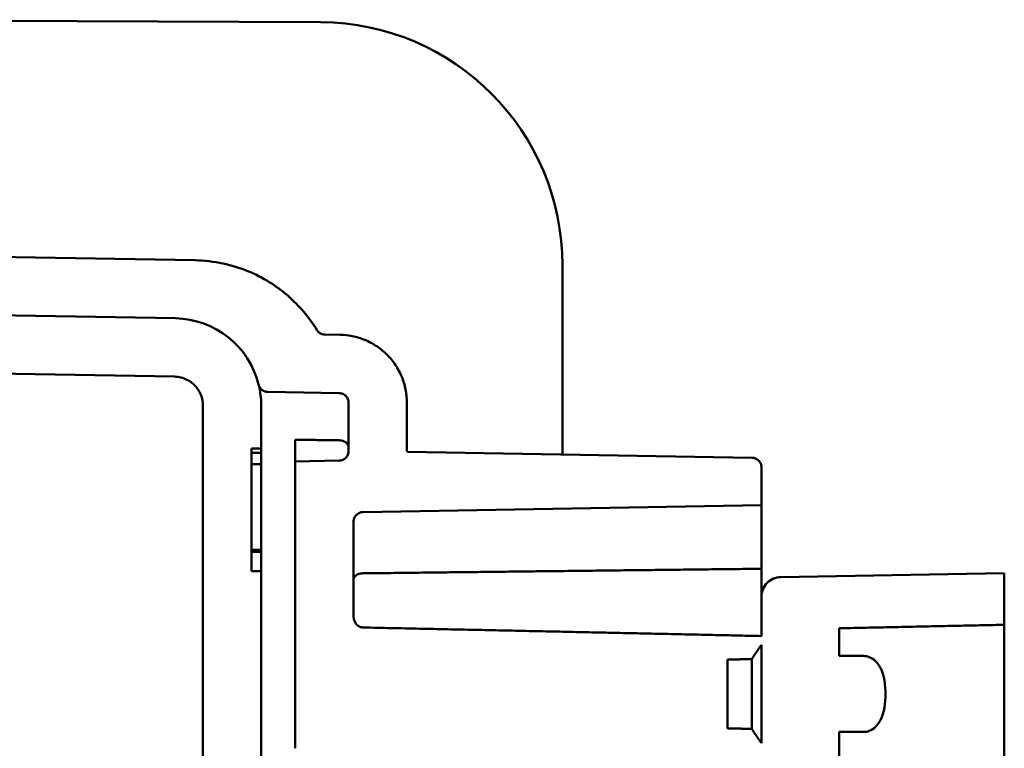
# Model space of a CAD drawing. Header units: inches. Extents: x 0 to 234, y 0 to 165.
# Tile 74 of 85: x 157.78 to 161.77, y 77.19 to 80.14. Entities that reach past the tile are written whole.
import ezdxf

# ---------------------------------------------------------------- set-up
doc = ezdxf.new("R2010")
doc.units = ezdxf.units.IN
doc.header["$LTSCALE"] = 10
doc.header["$MEASUREMENT"] = 0
doc.layers.add('Visible (ANSI)', color=7, linetype='Continuous', lineweight=50)

msp = doc.modelspace()

# ---------------------------------------------------------------- linework, layer by layer
at = {"layer": 'Visible (ANSI)'}
for p, q in [((158.9996, 80.1286), (156.6331, 80.1389)), ((158.4911, 79.1644), (156.6331, 79.1968)), ((159.9795, 78.3783), (159.9795, 79.1443)), ((147.4815, 79.1203), (158.4109, 78.9296)), ((147.1842, 78.8893), (158.4068, 78.6934)), ((159.0788, 78.8626), (159.0173, 78.8636)), ((158.7861, 78.6313), (159.0747, 78.6263)), ((159.1134, 78.5869), (159.1134, 78.3924)), ((159.3496, 78.3931), (159.3496, 78.5869)), ((158.5228, 78.5753), (158.5228, 74.9591)), ((158.7591, 78.5753), (158.7591, 75.511)), ((158.8968, 78.3499), (158.8968, 78.4376)), ((158.7197, 78.4025), (158.7197, 78.385)), ((158.7591, 78.4025), (158.7197, 78.4025)), ((158.7197, 78.385), (158.7197, 78.3384)), ((158.7591, 78.385), (158.7197, 78.385)), ((160.7479, 78.3649), (159.3535, 78.3892)), ((159.0747, 78.353), (158.8968, 78.3499)), ((158.8968, 78.3499), (158.8968, 77.1878)), ((158.7197, 78.3384), (158.7197, 77.9912)), ((158.7591, 78.3384), (158.7197, 78.3384)), ((160.7866, 78.1726), (160.7866, 78.3255)), ((159.1718, 78.1444), (160.7866, 78.1726)), ((160.7866, 78.1726), (160.7866, 77.915)), ((159.1331, 77.7233), (159.1331, 78.1051)), ((158.7591, 77.9912), (158.7197, 77.9912)), ((158.7197, 77.9912), (158.7197, 77.983)), ((158.7197, 77.983), (158.7197, 77.9057)), ((158.7591, 77.983), (158.7197, 77.983)), ((158.7591, 77.9057), (158.7197, 77.9057)), ((160.7866, 77.915), (160.7866, 77.8023)), ((161.7709, 77.8969), (160.864, 77.8811)), ((161.7709, 77.6879), (161.7709, 77.8969)), ((160.7866, 77.8023), (160.7866, 77.6425)), ((161.1016, 77.5617), (161.1016, 77.6739)), ((161.7709, 77.6879), (161.7709, 77.1276)), ((160.7866, 77.6067), (160.7866, 77.2088)), ((160.6488, 77.2681), (160.6488, 77.5474)), ((160.7472, 77.5488), (160.7472, 77.2667)), ((161.2, 77.5617), (161.1016, 77.5617)), ((161.1016, 77.1415), (161.1016, 77.2538)), ((161.1016, 77.2538), (161.2, 77.2538))]:
    msp.add_line(p, q, dxfattribs=at)
for centre, radius, start, end in [((158.9953, 79.1443), 0.9843, 0, 89.75), ((158.4047, 78.5753), 0.3543, 14.0212, 89)]:
    msp.add_arc(centre, radius, start, end, dxfattribs=at)
msp.add_ellipse((158.4064, 78.6378), major_axis=(-0.081, 0.0022), ratio=0.686252, start_param=4.711579, end_param=4.725648, dxfattribs=at)
for points, knots in [([(158.9845, 78.8824), (158.9526, 78.9344), (158.9128, 78.9813), (158.8309, 79.0518), (158.78, 79.0885), (158.6421, 79.1469), (158.5667, 79.163), (158.4911, 79.1644)], [-1.877683, -1.877683, -1.877683, -1.877683, -1.141364, -1.141364, -0.576306, -0.576306, 0, 0, 0, 0]), ([(159.0173, 78.8636), (159.0133, 78.8637), (159.0092, 78.8644), (159.0015, 78.867), (158.9979, 78.8689), (158.9906, 78.8743), (158.9871, 78.8781), (158.9845, 78.8824)], [-0.1003319, -0.1003319, -0.1003319, -0.1003319, -0.0695641, -0.0695641, -0.0385113, -0.0385113, 0, 0, 0, 0]), ([(159.3496, 78.5869), (159.3496, 78.6039), (159.3479, 78.6225), (159.3407, 78.6589), (159.3351, 78.6767), (159.3221, 78.7081), (159.3135, 78.7246), (159.2929, 78.7555), (159.2809, 78.7698), (159.2569, 78.7939), (159.2425, 78.8058), (159.2117, 78.8264), (159.1952, 78.8351), (159.1638, 78.8481), (159.146, 78.8537), (159.1113, 78.8606), (159.0945, 78.8623), (159.0788, 78.8626)], [3.110701, 3.110701, 3.110701, 3.110701, 3.240345, 3.240345, 3.369988, 3.369988, 3.499601, 3.499601, 3.629214, 3.629214, 3.758821, 3.758821, 3.888428, 3.888428, 4.018009, 4.018009, 4.135474, 4.135474, 4.135474, 4.135474]), ([(158.4079, 78.6934), (158.4252, 78.6929), (158.4597, 78.6841), (158.5078, 78.6447), (158.5228, 78.6012), (158.5228, 78.5753)], [0, 0, 0, 0, 0.306826, 0.613653, 1.073893, 1.073893, 1.073893, 1.073893]), ([(158.7486, 78.6612), (158.7494, 78.6577), (158.7508, 78.6544), (158.7542, 78.6483), (158.7564, 78.6455), (158.7625, 78.6393), (158.7667, 78.6364), (158.7761, 78.6325), (158.7811, 78.6314), (158.7861, 78.6313)], [-0.1313766, -0.1313766, -0.1313766, -0.1313766, -0.1044441, -0.1044441, -0.0775297, -0.0775297, -0.0381176, -0.0381176, -0.0000001, -0.0000001, -0.0000001, -0.0000001]), ([(158.7486, 78.6612), (158.7492, 78.6586), (158.7526, 78.644), (158.7591, 78.6087), (158.7591, 78.5753)], [3.253126, 3.253126, 3.253126, 3.253126, 3.997211, 5.596095, 5.596095, 5.596095, 5.596095]), ([(159.0747, 78.6263), (159.0794, 78.6262), (159.0848, 78.6251), (159.0936, 78.6214), (159.0984, 78.6182), (159.1053, 78.6113), (159.1085, 78.6065), (159.1122, 78.5975), (159.1134, 78.5918), (159.1134, 78.5869)], [0.0017314, 0.0017314, 0.0017314, 0.0017314, 0.037019, 0.037019, 0.0740461, 0.0740461, 0.1110829, 0.1110829, 0.148128, 0.148128, 0.148128, 0.148128]), ([(159.1134, 78.407), (159.1134, 78.4071), (159.1134, 78.4071), (159.1134, 78.4102), (159.1127, 78.4132), (159.11, 78.4189), (159.1081, 78.4217), (159.1028, 78.4267), (159.0994, 78.429), (159.0921, 78.4324), (159.0886, 78.4335), (159.0815, 78.435), (159.0781, 78.4353), (159.0747, 78.4354)], [-0.0006378, -0.0006378, -0.0006378, -0.0006378, 0, 0, 0.0453582, 0.0453582, 0.0884528, 0.0884528, 0.1315893, 0.1315893, 0.1638337, 0.1638337, 0.1902613, 0.1902613, 0.1902613, 0.1902613]), ([(159.1134, 78.3924), (159.1134, 78.3875), (159.1122, 78.3818), (159.1085, 78.3728), (159.1053, 78.368), (159.0984, 78.3611), (159.0936, 78.3578), (159.0848, 78.3542), (159.0794, 78.3531), (159.0747, 78.353)], [0.1481301, 0.1481301, 0.1481301, 0.1481301, 0.1851767, 0.1851767, 0.2222147, 0.2222147, 0.2592421, 0.2592421, 0.2945293, 0.2945293, 0.2945293, 0.2945293]), ([(159.3535, 78.3892), (159.353, 78.3892), (159.3525, 78.3893), (159.3516, 78.3897), (159.3511, 78.39), (159.3504, 78.3907), (159.3501, 78.3912), (159.3497, 78.3921), (159.3496, 78.3927), (159.3496, 78.3931)], [0.0297992, 0.0297992, 0.0297992, 0.0297992, 0.03332835, 0.03332835, 0.03703152, 0.03703152, 0.04073487, 0.04073487, 0.04443909, 0.04443909, 0.04443909, 0.04443909]), ([(160.7866, 78.3255), (160.7866, 78.3303), (160.7855, 78.3361), (160.7818, 78.345), (160.7785, 78.3499), (160.7716, 78.3568), (160.7668, 78.36), (160.758, 78.3636), (160.7526, 78.3648), (160.7479, 78.3649)], [0.4443935, 0.4443935, 0.4443935, 0.4443935, 0.4814405, 0.4814405, 0.5184785, 0.5184785, 0.5555058, 0.5555058, 0.590793, 0.590793, 0.590793, 0.590793]), ([(159.1331, 78.1051), (159.1331, 78.1099), (159.1342, 78.1156), (159.1379, 78.1246), (159.1412, 78.1295), (159.148, 78.1363), (159.1529, 78.1396), (159.1617, 78.1432), (159.167, 78.1444), (159.1718, 78.1444)], [0.4444019, 0.4444019, 0.4444019, 0.4444019, 0.481446, 0.481446, 0.5184804, 0.5184804, 0.5555127, 0.5555127, 0.5908042, 0.5908042, 0.5908042, 0.5908042]), ([(159.1718, 77.8965), (159.1683, 77.8965), (159.165, 77.8962), (159.1579, 77.8949), (159.1544, 77.8938), (159.1471, 77.8907), (159.1437, 77.8886), (159.1384, 77.884), (159.1365, 77.8815), (159.1338, 77.8762), (159.1331, 77.8734), (159.1331, 77.8706), (159.1331, 77.8706), (159.1331, 77.8705)], [0.1941336, 0.1941336, 0.1941336, 0.1941336, 0.2204897, 0.2204897, 0.2526747, 0.2526747, 0.2958036, 0.2958036, 0.3391175, 0.3391175, 0.3847378, 0.3847378, 0.3853775, 0.3853775, 0.3853775, 0.3853775]), ([(160.864, 77.8811), (160.8546, 77.8809), (160.8438, 77.8786), (160.8262, 77.8714), (160.8166, 77.8649), (160.8028, 77.8511), (160.7963, 77.8414), (160.7889, 77.8235), (160.7866, 77.812), (160.7866, 77.8023)], [0.0034628, 0.0034628, 0.0034628, 0.0034628, 0.074035, 0.074035, 0.1480908, 0.1480908, 0.2221723, 0.2221723, 0.2962755, 0.2962755, 0.2962755, 0.2962755]), ([(159.1718, 77.6771), (159.1673, 77.6772), (159.1623, 77.6784), (159.1537, 77.6823), (159.1489, 77.686), (159.1418, 77.6939), (159.1384, 77.6997), (159.1343, 77.7104), (159.1331, 77.7174), (159.1331, 77.7233)], [0.3208704, 0.3208704, 0.3208704, 0.3208704, 0.3541836, 0.3541836, 0.3927371, 0.3927371, 0.435198, 0.435198, 0.480068, 0.480068, 0.480068, 0.480068]), ([(161.2, 77.2538), (161.2075, 77.2538), (161.2164, 77.2555), (161.2315, 77.2612), (161.2402, 77.2667), (161.2552, 77.2801), (161.2634, 77.2914), (161.2847, 77.3322), (161.2893, 77.3733), (161.2893, 77.4077), (161.2893, 77.4422), (161.2847, 77.4833), (161.2634, 77.5241), (161.2552, 77.5353), (161.2402, 77.5488), (161.2315, 77.5543), (161.2164, 77.56), (161.2075, 77.5617), (161.2, 77.5617)], [-0.473675, -0.473675, -0.473675, -0.473675, -0.4161585, -0.4161585, -0.3508323, -0.3508323, -0.2626422, -0.2626422, 0, 0, 0, 0.2626422, 0.2626422, 0.3508323, 0.3508323, 0.4161585, 0.4161585, 0.473675, 0.473675, 0.473675, 0.473675])]:
    msp.add_open_spline(points, degree=3, knots=knots, dxfattribs=at)
for points, weights in [([(158.8968, 78.4376), (158.9858, 78.4365), (159.0747, 78.4354)], [1.00000000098, 1.00000000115, 1.00000000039]), ([(160.7866, 77.6425), (160.0346, 77.659), (159.1718, 77.6771)], [1.00000013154, 1.00156735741, 1.00000011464]), ([(161.1016, 77.6739), (161.4277, 77.6808), (161.7709, 77.6879)], [1, 1.00022868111, 1]), ([(160.7472, 77.5488), (160.7636, 77.5754), (160.7866, 77.6067)], [1, 1.00689188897, 1]), ([(160.6488, 77.5474), (160.6978, 77.5481), (160.7472, 77.5488)], [1, 1.00000467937, 1]), ([(160.7472, 77.2667), (160.6978, 77.2674), (160.6488, 77.2681)], [1, 1.00000467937, 1]), ([(160.7866, 77.2088), (160.7636, 77.2401), (160.7472, 77.2667)], [1, 1.00689188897, 1])]:
    msp.add_rational_spline(points, weights, degree=2, dxfattribs=at)
msp.add_open_spline([(159.1718, 77.8965), (159.9771, 77.9058), (160.7866, 77.915)], degree=2, dxfattribs=at)

doc.saveas('drawing.dxf')
